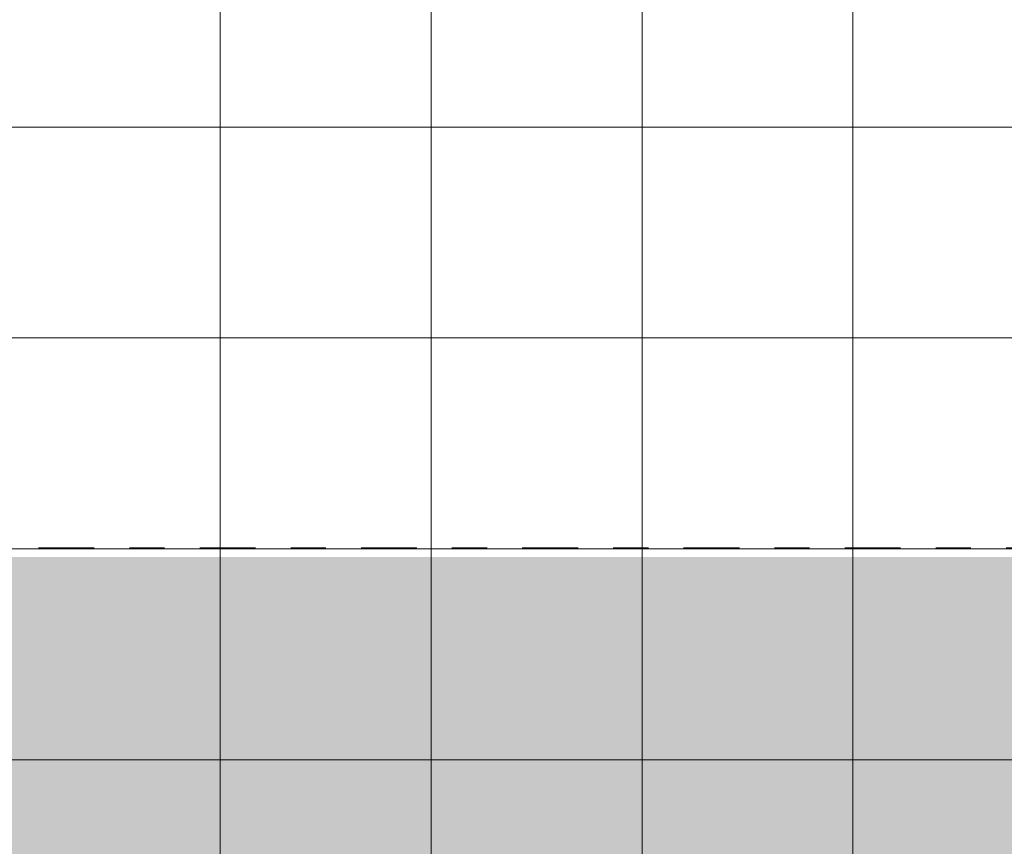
# Model space of a CAD drawing. Header units: metres. Extents: x -180 to 4, y -50 to 6.
# Tile 251 of 256: x -96.69 to -93.89, y -9.55 to -7.19. Entities that reach past the tile are written whole.
import ezdxf

# ---------------------------------------------------------------- set-up
doc = ezdxf.new("R2010")
doc.units = ezdxf.units.M
doc.header["$LTSCALE"] = 0.05
doc.linetypes.add('Linienart-53', pattern=[5.291531, 3.175, -1.058062, 0.352704, -0.705764])
for name, color, linetype, lineweight in [('60- 61 allgemeine Ausstattung- 4 Terrassen', 7, 'Continuous', 9), ('70 -71 Achsen- 1 Gebäudeachsen', 7, 'Linienart-53', 18), ('70 -72 Beschriftung-14 Schatten', 7, 'Continuous', 5), ('Keine', 7, 'Continuous', 9)]:
    doc.layers.add(name, color=color, linetype=linetype, lineweight=lineweight)
doc.layers.add('70 -72 Beschriftung- 1 Beschriftung allgemein', color=7, linetype='Continuous', lineweight=9, true_color=0xff6633)

# ---------------------------------------------------------------- blocks, each defined once
blk = doc.blocks.new('Gruppe-8878')
at = {"layer": '60- 61 allgemeine Ausstattung- 4 Terrassen', "linetype": 'Continuous', "lineweight": 9, "transparency": 33554534}
h = blk.add_hatch(dxfattribs=at)
h.set_pattern_fill('Platte 60_60 SRF-1', style=0, pattern_type=2)
h.set_pattern_definition([(90, (-83.5178, -11.10004), (-0.6, 7e-17), []), (0, (-83.5178, -11.10004), (0, 0.6), [])])
h.paths.add_polyline_path([(-83.51799996, -8.69594214), (-88.91799996, -8.69756841), (-88.91713959, -2.69756841), (-83.51799996, -2.69756841), (-83.51799996, -0.94704198), (-99.54599996, -0.94704198), (-99.54599996, -11.10004198), (-83.51799996, -11.10004198)])
blk = doc.blocks.new('_OG3_2D (2D)')
at = {"layer": '70 -72 Beschriftung-14 Schatten', "linetype": 'Continuous', "lineweight": 0}
blk.add_hatch(color=7, dxfattribs=at).paths.add_polyline_path([(-83.5179853, -8.72283216), (-98.84209428, -8.72283216), (-99.80012691, -11.27804198), (-99.35099996, -11.27804198), (-99.35099996, -11.10004198), (-83.5179853, -11.10004198)])
at = {"layer": '70 -72 Beschriftung- 1 Beschriftung allgemein', "color": 7}
blk.add_blockref('Gruppe-8878', (0, 0), dxfattribs=at)
blk = doc.blocks.new('_Achsen (3D)')
at = {"layer": '70 -71 Achsen- 1 Gebäudeachsen', "transparency": 33554687}
blk.add_line((-179.668, -8.697), (3.826, -8.697), dxfattribs=at)

msp = doc.modelspace()

# ---------------------------------------------------------------- block references
at = {"layer": 'Keine', "color": 1}
msp.add_blockref('_OG3_2D (2D)', (0, 0), dxfattribs=at)

# ---------------------------------------------------------------- next in the draw order: block references
msp.add_blockref('_Achsen (3D)', (0, 0), dxfattribs=at)

doc.saveas('drawing.dxf')
